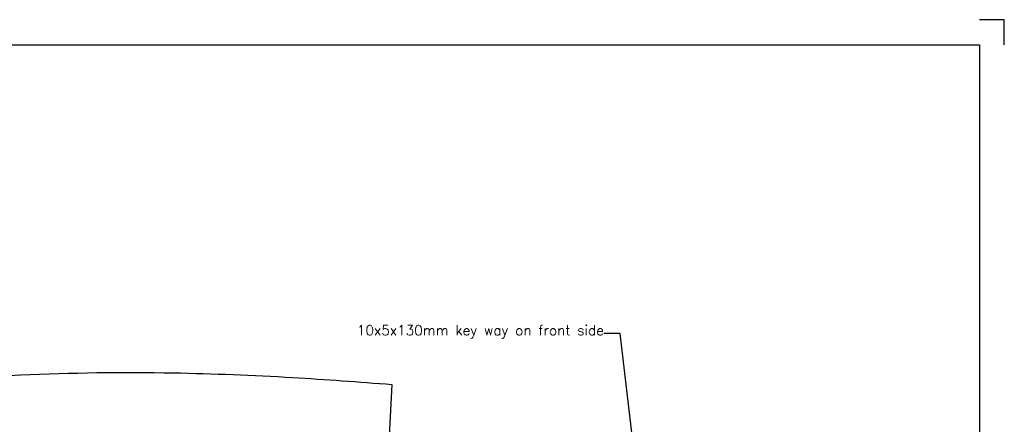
# Model space of a CAD drawing. Extents: x -2853 to 327, y -788 to 1362.
# Tile 5 of 5: x -1645 to 327, y 552 to 1362. Entities that reach past the tile are written whole.
import ezdxf

# ---------------------------------------------------------------- set-up
doc = ezdxf.new("R2010")
doc.units = 0
doc.header["$LTSCALE"] = 1.5
doc.layers.get('0').update_dxf_attribs({"linetype": 'CONTINUOUS'})
doc.layers.add('DIMS', color=7, linetype='CONTINUOUS', lineweight=15)
doc.layers.add('RAMME', color=7, linetype='CONTINUOUS')
doc.styles.add('ROMANS', font='romans')
doc.dimstyles.new('Text 20', dxfattribs={"dimtxt": 20, "dimasz": 15, "dimexe": 10, "dimexo": 0, "dimgap": 0, "dimtad": 0, "dimdsep": 46, "dimtxsty": 'ROMANS', "dimcen": 10, "dimazin": 2, "dimtfac": 0.65, "dimtofl": 0, "dimtmove": 0, "dimatfit": 0, "dimfxl": 1, "dimtolj": 1, "dimarcsym": 0})

msp = doc.modelspace()

# ---------------------------------------------------------------- linework, layer by layer
msp.add_lwpolyline([(-2710.515, 326.957), (-2749.859, 529.362, -0.00171646), (-2742.192, 530.537), (-2721.109, 533.698), (-2677.94, 540.014, -0.00367725), (-2404.171, 577.54, -0.01080311), (-1822.247, 638.682, -0.00783137), (-1643.477, 650.697, -0.01631885), (-1337.082, 654.951, -0.01052772), (-1098.281, 645.625, -0.0056804), (-899.465, 631.617), (-930.923, 24.776, -0.00729233), (-1504.373, 60.567, -0.01053802), (-1783.914, 87.618, -0.02581898), (-2396.336, 192.171, -0.01171727), (-2555.176, 232.127, -0.02751719), (-2626.95, 256), (-2632.322, 258.224), (-2637.585, 260.497), (-2642.733, 262.821, -0.0616017), (-2684.135, 287.521, -0.10231576), (-2705.436, 312.368, -0.07377187)], format="xyb", close=True)
at = {"layer": 'RAMME'}
for p, q in [((327.192, 1362), (277.192, 1362)), ((327.192, 1312), (327.192, 1362)), ((-2802.808, 1312), (277.192, 1312)), ((277.192, 1312), (277.192, -738)), ((277.192, 1312), (277.192, 1312))]:
    msp.add_line(p, q, dxfattribs=at)

# ---------------------------------------------------------------- texts
at = {"layer": 'DIMS', "insert": (-475, 723.5), "char_height": 20, "attachment_point": 9, "style": 'ROMANS'}
msp.add_mtext('\\A1;10x5x130mm key way on front side', dxfattribs=at)

# ---------------------------------------------------------------- leaders
at = {"layer": 'DIMS', "annotation_type": 0, "has_hookline": 1, "hookline_direction": 1, "text_width": 564.762}
msp.add_leader([(-375.5, 160.871), (-442, 733.5), (-475, 733.5)], dimstyle='Text 20', override={"dimgap": 0, "dimtad": 0}, dxfattribs=at)

doc.saveas('drawing.dxf')
